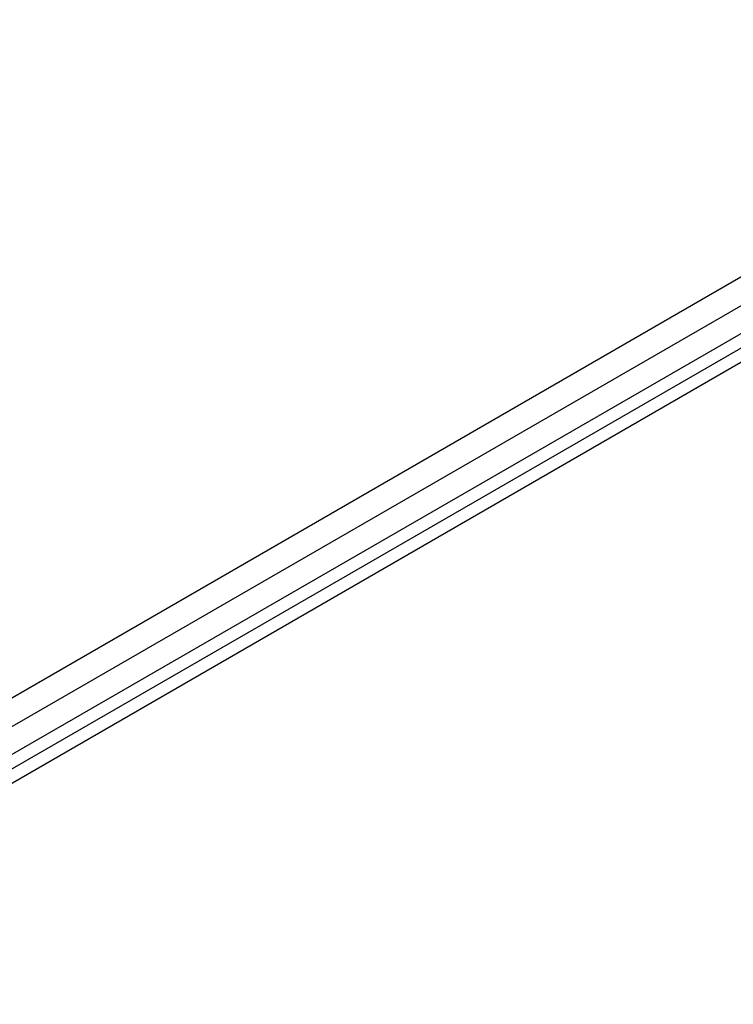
# Paper-space layout 'Sheet1' of a CAD drawing. Header units: millimetres. Extents: x -80341 to 21249, y 0 to 26255.
# Tile 150 of 154: x 18624 to 19200, y 8852 to 9647. Entities that reach past the tile are written whole.
import ezdxf

# ---------------------------------------------------------------- set-up
doc = ezdxf.new("R2010")
doc.units = ezdxf.units.MM
doc.linetypes.add('SLD-Sólida', pattern=[0])
doc.layers.add('DETALHAMENTO', color=8, linetype='SLD-Sólida')

psp = doc.layouts.new('Sheet1')

# ---------------------------------------------------------------- linework, layer by layer
at = {"color": 7, "linetype": 'SLD-Sólida', "lineweight": 25, "ltscale": 25}
for p, q in [((19566.42, 9646.7), (18554.12, 9062.31)), ((18564.12, 9044.99), (19576.42, 9629.38)), ((19606.01, 9623.84), (18333.16, 8889.03)), ((18343.15, 8871.71), (19616.01, 9606.52))]:
    psp.add_line(p, q, dxfattribs=at)
at = {"layer": 'DETALHAMENTO', "ltscale": 25}
psp.add_line((16941.31, 8073.99), (19611.01, 9615.18), dxfattribs=at)

doc.saveas('drawing.dxf')
